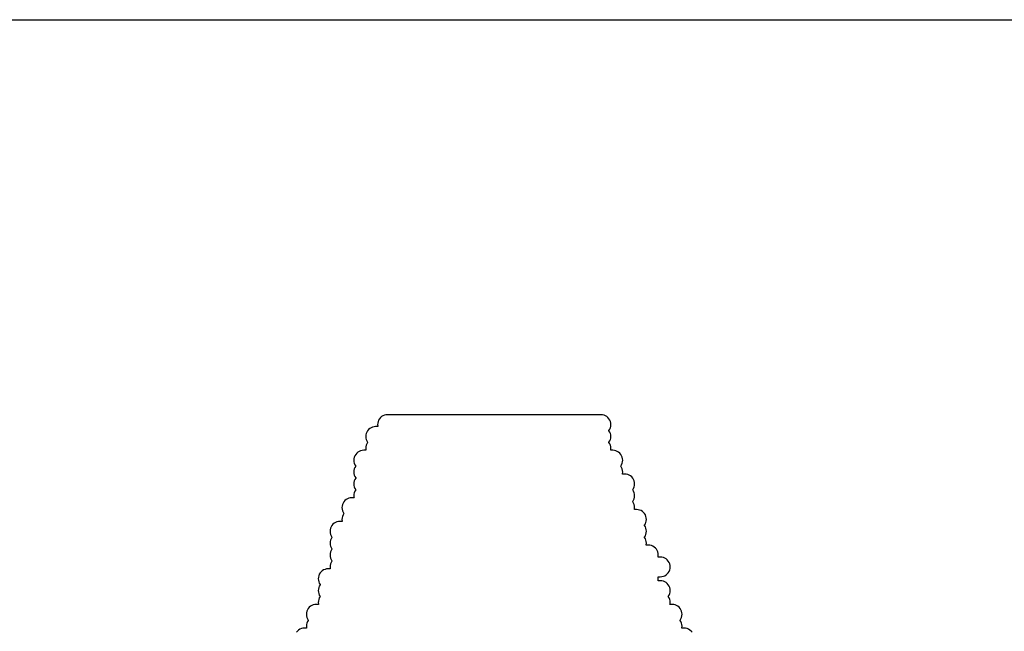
# Model space of a CAD drawing. Extents: x -0.28 to 1.53, y -0.26 to 1.53.
# Tile 33 of 45: x 1.296 to 1.3458, y 1.469 to 1.5. Entities that reach past the tile are written whole.
import ezdxf

# ---------------------------------------------------------------- set-up
doc = ezdxf.new("R2010")
doc.units = 0
doc.header["$MEASUREMENT"] = 0
doc.layers.add('PCB', color=7, linetype='CONTINUOUS')
doc.layers.add('SLK-NS', color=7, linetype='CONTINUOUS')

msp = doc.modelspace()

# ---------------------------------------------------------------- linework, layer by layer
at = {"layer": 'PCB'}
msp.add_lwpolyline([(0, 1.5), (1.5, 1.5), (1.5, 0), (0, 0)], close=True, dxfattribs=at)
at = {"layer": 'SLK-NS'}
msp.add_lwpolyline([(1.330005, 1.468994), (1.329954, 1.469054), (1.329894, 1.469105), (1.329827, 1.469146), (1.329755, 1.469176), (1.329678, 1.469194), (1.3296, 1.4692), (1.329489, 1.4692), (1.329494, 1.469222), (1.3295, 1.4693), (1.329494, 1.469378), (1.329476, 1.469455), (1.329446, 1.469527), (1.329405, 1.469594), (1.3294, 1.4696), (1.329405, 1.469606), (1.329446, 1.469673), (1.329476, 1.469745), (1.329494, 1.469822), (1.3295, 1.4699), (1.329494, 1.469978), (1.329476, 1.470055), (1.329446, 1.470127), (1.329405, 1.470194), (1.329354, 1.470254), (1.329294, 1.470305), (1.329227, 1.470346), (1.329155, 1.470376), (1.329078, 1.470394), (1.329, 1.4704), (1.328889, 1.4704), (1.328894, 1.470422), (1.3289, 1.4705), (1.328894, 1.470578), (1.328876, 1.470655), (1.328846, 1.470727), (1.328805, 1.470794), (1.3288, 1.4708), (1.328805, 1.470806), (1.328846, 1.470873), (1.328876, 1.470945), (1.328894, 1.471022), (1.3289, 1.4711), (1.328894, 1.471178), (1.328876, 1.471255), (1.328846, 1.471327), (1.328805, 1.471394), (1.328754, 1.471454), (1.328694, 1.471505), (1.328627, 1.471546), (1.328555, 1.471576), (1.328478, 1.471594), (1.3284, 1.4716), (1.328289, 1.4716), (1.328294, 1.471622), (1.3283, 1.4717), (1.328294, 1.471778), (1.328289, 1.4718), (1.3284, 1.4718), (1.328478, 1.471806), (1.328555, 1.471824), (1.328627, 1.471854), (1.328694, 1.471895), (1.328754, 1.471946), (1.328805, 1.472006), (1.328846, 1.472073), (1.328876, 1.472145), (1.328894, 1.472222), (1.3289, 1.4723), (1.328894, 1.472378), (1.328876, 1.472455), (1.328846, 1.472527), (1.328805, 1.472594), (1.328754, 1.472654), (1.328694, 1.472705), (1.328627, 1.472746), (1.328555, 1.472776), (1.328478, 1.472794), (1.3284, 1.4728), (1.328289, 1.4728), (1.328294, 1.472822), (1.3283, 1.4729), (1.328294, 1.472978), (1.328276, 1.473055), (1.328246, 1.473127), (1.328205, 1.473194), (1.328154, 1.473254), (1.328094, 1.473305), (1.328027, 1.473346), (1.327955, 1.473376), (1.327878, 1.473394), (1.3278, 1.4734), (1.327689, 1.4734), (1.327694, 1.473422), (1.3277, 1.4735), (1.327694, 1.473578), (1.327676, 1.473655), (1.327646, 1.473727), (1.327605, 1.473794), (1.3276, 1.4738), (1.327605, 1.473806), (1.327646, 1.473873), (1.327676, 1.473945), (1.327694, 1.474022), (1.3277, 1.4741), (1.327694, 1.474178), (1.327676, 1.474255), (1.327646, 1.474327), (1.327605, 1.474394), (1.3276, 1.4744), (1.327605, 1.474406), (1.327646, 1.474473), (1.327676, 1.474545), (1.327694, 1.474622), (1.3277, 1.4747), (1.327694, 1.474778), (1.327676, 1.474855), (1.327646, 1.474927), (1.327605, 1.474994), (1.327554, 1.475054), (1.327494, 1.475105), (1.327427, 1.475146), (1.327355, 1.475176), (1.327278, 1.475194), (1.3272, 1.4752), (1.327089, 1.4752), (1.327094, 1.475222), (1.3271, 1.4753), (1.327094, 1.475378), (1.327076, 1.475455), (1.327046, 1.475527), (1.327005, 1.475594), (1.327, 1.4756), (1.327005, 1.475606), (1.327046, 1.475673), (1.327076, 1.475745), (1.327094, 1.475822), (1.3271, 1.4759), (1.327094, 1.475978), (1.327076, 1.476055), (1.327046, 1.476127), (1.327005, 1.476194), (1.327, 1.4762), (1.327005, 1.476206), (1.327046, 1.476273), (1.327076, 1.476345), (1.327094, 1.476422), (1.3271, 1.4765), (1.327094, 1.476578), (1.327076, 1.476655), (1.327046, 1.476727), (1.327005, 1.476794), (1.326954, 1.476854), (1.326894, 1.476905), (1.326827, 1.476946), (1.326755, 1.476976), (1.326678, 1.476994), (1.3266, 1.477), (1.326489, 1.477), (1.326494, 1.477022), (1.3265, 1.4771), (1.326494, 1.477178), (1.326476, 1.477255), (1.326446, 1.477327), (1.326405, 1.477394), (1.3264, 1.4774), (1.326405, 1.477406), (1.326446, 1.477473), (1.326476, 1.477545), (1.326494, 1.477622), (1.3265, 1.4777), (1.326494, 1.477778), (1.326476, 1.477855), (1.326446, 1.477927), (1.326405, 1.477994), (1.326354, 1.478054), (1.326294, 1.478105), (1.326227, 1.478146), (1.326155, 1.478176), (1.326078, 1.478194), (1.326, 1.4782), (1.325889, 1.4782), (1.325894, 1.478222), (1.3259, 1.4783), (1.325894, 1.478378), (1.325876, 1.478455), (1.325846, 1.478527), (1.325805, 1.478594), (1.3258, 1.4786), (1.325805, 1.478606), (1.325846, 1.478673), (1.325876, 1.478745), (1.325894, 1.478822), (1.3259, 1.4789), (1.325894, 1.478978), (1.325876, 1.479055), (1.325846, 1.479127), (1.325805, 1.479194), (1.3258, 1.4792), (1.325805, 1.479206), (1.325846, 1.479273), (1.325876, 1.479345), (1.325894, 1.479422), (1.3259, 1.4795), (1.325894, 1.479578), (1.325876, 1.479655), (1.325846, 1.479727), (1.325805, 1.479794), (1.325754, 1.479854), (1.325694, 1.479905), (1.325627, 1.479946), (1.325555, 1.479976), (1.325478, 1.479994), (1.3254, 1.48), (1.3146, 1.48), (1.314522, 1.479994), (1.314445, 1.479976), (1.314373, 1.479946), (1.314306, 1.479905), (1.314246, 1.479854), (1.314195, 1.479794), (1.314154, 1.479727), (1.314124, 1.479655), (1.314106, 1.479578), (1.3141, 1.4795), (1.314106, 1.479422), (1.314111, 1.4794), (1.314, 1.4794), (1.313922, 1.479394), (1.313845, 1.479376), (1.313773, 1.479346), (1.313706, 1.479305), (1.313646, 1.479254), (1.313595, 1.479194), (1.313554, 1.479127), (1.313524, 1.479055), (1.313506, 1.478978), (1.3135, 1.4789), (1.313506, 1.478822), (1.313524, 1.478745), (1.313554, 1.478673), (1.313595, 1.478606), (1.3136, 1.4786), (1.313595, 1.478594), (1.313554, 1.478527), (1.313524, 1.478455), (1.313506, 1.478378), (1.3135, 1.4783), (1.313506, 1.478222), (1.313511, 1.4782), (1.3134, 1.4782), (1.313322, 1.478194), (1.313245, 1.478176), (1.313173, 1.478146), (1.313106, 1.478105), (1.313046, 1.478054), (1.312995, 1.477994), (1.312954, 1.477927), (1.312924, 1.477855), (1.312906, 1.477778), (1.3129, 1.4777), (1.312906, 1.477622), (1.312924, 1.477545), (1.312954, 1.477473), (1.312995, 1.477406), (1.313, 1.4774), (1.312995, 1.477394), (1.312954, 1.477327), (1.312924, 1.477255), (1.312906, 1.477178), (1.3129, 1.4771), (1.312906, 1.477022), (1.312924, 1.476945), (1.312954, 1.476873), (1.312995, 1.476806), (1.313, 1.4768), (1.312995, 1.476794), (1.312954, 1.476727), (1.312924, 1.476655), (1.312906, 1.476578), (1.3129, 1.4765), (1.312906, 1.476422), (1.312924, 1.476345), (1.312954, 1.476273), (1.312995, 1.476206), (1.313, 1.4762), (1.312995, 1.476194), (1.312954, 1.476127), (1.312924, 1.476055), (1.312906, 1.475978), (1.3129, 1.4759), (1.312906, 1.475822), (1.312911, 1.4758), (1.3128, 1.4758), (1.312722, 1.475794), (1.312645, 1.475776), (1.312573, 1.475746), (1.312506, 1.475705), (1.312446, 1.475654), (1.312395, 1.475594), (1.312354, 1.475527), (1.312324, 1.475455), (1.312306, 1.475378), (1.3123, 1.4753), (1.312306, 1.475222), (1.312324, 1.475145), (1.312354, 1.475073), (1.312395, 1.475006), (1.3124, 1.475), (1.312395, 1.474994), (1.312354, 1.474927), (1.312324, 1.474855), (1.312306, 1.474778), (1.3123, 1.4747), (1.312306, 1.474622), (1.312311, 1.4746), (1.3122, 1.4746), (1.312122, 1.474594), (1.312045, 1.474576), (1.311973, 1.474546), (1.311906, 1.474505), (1.311846, 1.474454), (1.311795, 1.474394), (1.311754, 1.474327), (1.311724, 1.474255), (1.311706, 1.474178), (1.3117, 1.4741), (1.311706, 1.474022), (1.311724, 1.473945), (1.311754, 1.473873), (1.311795, 1.473806), (1.3118, 1.4738), (1.311795, 1.473794), (1.311754, 1.473727), (1.311724, 1.473655), (1.311706, 1.473578), (1.3117, 1.4735), (1.311706, 1.473422), (1.311724, 1.473345), (1.311754, 1.473273), (1.311795, 1.473206), (1.3118, 1.4732), (1.311795, 1.473194), (1.311754, 1.473127), (1.311724, 1.473055), (1.311706, 1.472978), (1.3117, 1.4729), (1.311706, 1.472822), (1.311724, 1.472745), (1.311754, 1.472673), (1.311795, 1.472606), (1.3118, 1.4726), (1.311795, 1.472594), (1.311754, 1.472527), (1.311724, 1.472455), (1.311706, 1.472378), (1.3117, 1.4723), (1.311706, 1.472222), (1.311711, 1.4722), (1.3116, 1.4722), (1.311522, 1.472194), (1.311445, 1.472176), (1.311373, 1.472146), (1.311306, 1.472105), (1.311246, 1.472054), (1.311195, 1.471994), (1.311154, 1.471927), (1.311124, 1.471855), (1.311106, 1.471778), (1.3111, 1.4717), (1.311106, 1.471622), (1.311124, 1.471545), (1.311154, 1.471473), (1.311195, 1.471406), (1.3112, 1.4714), (1.311195, 1.471394), (1.311154, 1.471327), (1.311124, 1.471255), (1.311106, 1.471178), (1.3111, 1.4711), (1.311106, 1.471022), (1.311124, 1.470945), (1.311154, 1.470873), (1.311195, 1.470806), (1.3112, 1.4708), (1.311195, 1.470794), (1.311154, 1.470727), (1.311124, 1.470655), (1.311106, 1.470578), (1.3111, 1.4705), (1.311106, 1.470422), (1.311111, 1.4704), (1.311, 1.4704), (1.310922, 1.470394), (1.310845, 1.470376), (1.310773, 1.470346), (1.310706, 1.470305), (1.310646, 1.470254), (1.310595, 1.470194), (1.310554, 1.470127), (1.310524, 1.470055), (1.310506, 1.469978), (1.3105, 1.4699), (1.310506, 1.469822), (1.310524, 1.469745), (1.310554, 1.469673), (1.310595, 1.469606), (1.3106, 1.4696), (1.310595, 1.469594), (1.310554, 1.469527), (1.310524, 1.469455), (1.310506, 1.469378), (1.3105, 1.4693), (1.310506, 1.469222), (1.310511, 1.4692), (1.3104, 1.4692), (1.310322, 1.469194), (1.310245, 1.469176), (1.310173, 1.469146), (1.310106, 1.469105), (1.310046, 1.469054), (1.309995, 1.468994)], dxfattribs=at)

doc.saveas('drawing.dxf')
